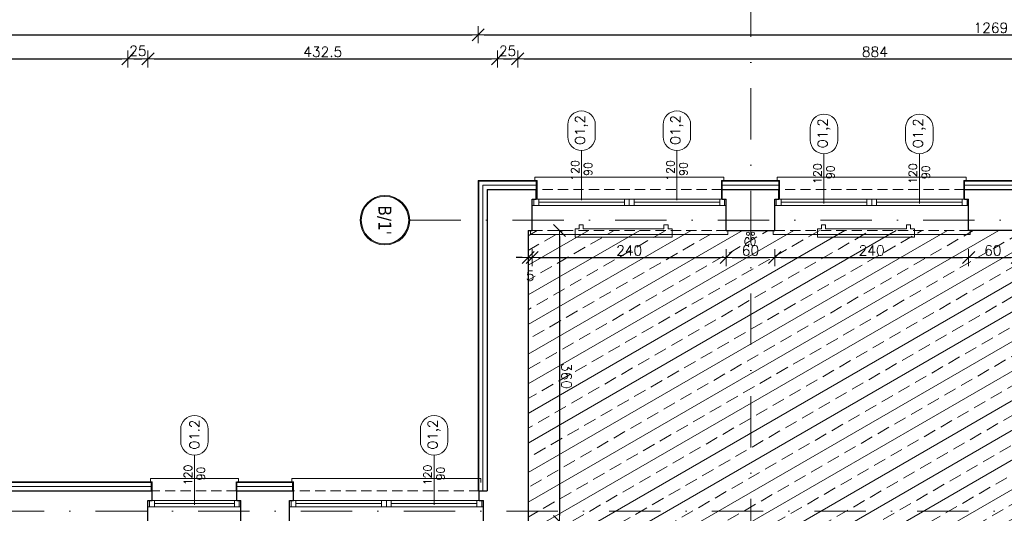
# Model space of a CAD drawing. Header units: millimetres. Extents: x 28291 to 177760, y -399809 to -170937.
# Tile 162 of 256: x 51087 to 52306, y -194342 to -193731. Entities that reach past the tile are written whole.
import ezdxf
from ezdxf.enums import TextEntityAlignment as Align

# ---------------------------------------------------------------- set-up
doc = ezdxf.new("R2010")
doc.units = ezdxf.units.MM
doc.linetypes.add('DASHDOT', pattern=[25.4, 12.7, -6.35, 0, -6.35])
doc.linetypes.add('HIDDEN', pattern=[9.525, 6.35, -3.175])
doc.layers.get('0').update_dxf_attribs({"lineweight": 0})
for name, color, linetype, lineweight, true_color in [('!! 0_ Istn-okna - wymienione', 9, 'Continuous', 13, 0x808080), ('!! 0_Istn-armatura', 9, 'Continuous', 9, 0x808080), ('!! 0_Opis_okna - zrealizowane', 7, 'Continuous', 15, 0xb3b3b3), ('!! 1_tynk zewn nowy wykon.', 7, 'Continuous', 13, 0x949494), ('!! 2_remont ocieplenie wykon', 7, 'Continuous', 13, 0x949494)]:
    doc.layers.add(name, color=color, linetype=linetype, lineweight=lineweight, true_color=true_color)
for name, color, linetype, lineweight in [('!! 0_ Istn-sciany', 3, 'Continuous', 30), ('!! 0_ Istn-widok', 1, 'Continuous', 15), ('!! 0_Istn-cienka', 4, 'Continuous', 9), ('!! 2_posadzki winyle 2', 43, 'Continuous', 9), ('!! wymiary osi', 250, 'Continuous', 9), ('0-osie-liniA', 14, 'DASHDOT', 5), ('0-osie-tx', 66, 'Continuous', 9)]:
    doc.layers.add(name, color=color, linetype=linetype, lineweight=lineweight)
doc.layers.add('!! 0_Istn-grzejniki', color=7, linetype='Continuous', lineweight=0, plot=False)
doc.styles.add('ARCHETYP', font='romans.shx', dxfattribs={"height": 15})
doc.styles.add('TAHOMA', font='tahoma.ttf')
doc.styles.add('TXT', font='simplex.shx')
doc.linetypes.add('ZIGZAG', pattern='A,0.00254,-5.08,[131,ltypeshp.shx,S=5.08,R=0,X=-5.08,Y=0],-10.16,[131,ltypeshp.shx,S=5.08,R=180,X=5.08,Y=0],-5.08', length=20.32254)
doc.dimstyles.new('DIM50', dxfattribs={"dimscale": 5, "dimtxt": 2.5, "dimasz": 1.5, "dimexe": 0, "dimexo": 0, "dimgap": 0.5, "dimtad": 1, "dimdec": 4, "dimrnd": 0.5, "dimdsep": 46, "dimtxsty": 'TXT', "dimblk1": 'TICK1', "dimblk2": 'TICK1', "dimsah": 1, "dimcen": 0, "dimse1": 1, "dimse2": 1, "dimclrd": 1, "dimclre": 7, "dimclrt": 9, "dimadec": 0, "dimazin": 0, "dimtfac": 1, "dimtdec": 4, "dimtmove": 2, "dimatfit": 3, "dimldrblk": 'TICK1', "dimfxl": 1, "dimtolj": 1, "dimarcsym": 0})

# ---------------------------------------------------------------- blocks, each defined once
blk = doc.blocks.new('*U80')
h = blk.add_hatch(color=256)
edge = h.paths.add_edge_path()
edge.add_arc((0, 0), 30.6, 0, 360)
edge = h.paths.add_edge_path(flags=17)
edge.add_arc((0, 0), 29.4, 0, 360)
for radius in [30.6, 29.4]:
    blk.add_circle((0, 0), radius)
at = {"style": 'TAHOMA', "flags": 8}
blk.add_attdef('ANSICHTSNUMMER', text='', height=16, dxfattribs=at).set_placement((0, 0), align=Align.MIDDLE_CENTER)
blk = doc.blocks.new('BLOK OSI')
at = {"layer": '0-osie-liniA', "ltscale": 5}
for points in [[(51992.21142, -199661.23318), (51992.21142, -193642.4104)], [(51570.03302, -194041.7797), (53810.60983, -194041.7797)], [(48639.33021, -194402.0883), (55424.2848, -194402.0883)]]:
    blk.add_lwpolyline(points, dxfattribs=at)
at = {"layer": '0-osie-tx'}
ref = blk.add_blockref('*U80', (51539.43302, -194041.7797), dxfattribs=dict(at, rotation=90))
ref.add_attrib('ANSICHTSNUMMER', "B/1'", dxfattribs={"layer": '0', "height": 16, "rotation": 270, "style": 'TAHOMA', "flags": 8}).set_placement((51539.43302, -194041.7797), align=Align.MIDDLE_CENTER)
blk = doc.blocks.new('1_ok-opis')
blk.add_line((0, 111.6), (0, 50))
for points in [[(-17, 128.6), (-17, 143.6)], [(17, 128.6), (17, 143.6)]]:
    blk.add_lwpolyline(points)
for centre, start, end in [((0, 143.6), 0, 180), ((0, 128.6), 180, 0)]:
    blk.add_arc(centre, 17, start, end)
at = {"style": 'ARCHETYP'}
for tag, height, rotation, p in [('NR', 12, 90, (0, 136.9)), ('NR', 12, 270, (0, 136.9)), ('SZEROKOŚĆ', 10, 270, (8, 78.3)), ('SZEROKOŚĆ', 10, 90, (-8, 78.3)), ('WYSOKOŚĆ', 10, 270, (-8, 78.3)), ('WYSOKOŚĆ', 10, 90, (8, 78.3))]:
    blk.add_attdef(tag, text='', height=height, rotation=rotation, dxfattribs=at).set_placement(p, align=Align.MIDDLE)
blk = doc.blocks.new('TICK1')
at = {"color": 2}
blk.add_line((-1, -1), (1, 1), dxfattribs=at)
at = {"color": 0}
for p, q in [((0, 0), (-1, 0)), ((0, -1.4), (0, 1.4))]:
    blk.add_line(p, q, dxfattribs=at)
blk = doc.blocks.new('*D2223')
at = {"layer": '!! wymiary osi', "color": 1, "lineweight": -2, "transparency": 16777216}
blk.add_line((50156.2, -193749.3), (51647.2, -193749.3), dxfattribs=at)
at = {"layer": 'DEFPOINTS', "color": 0, "transparency": 16777216}
for p in [(51654.7, -193749.3), (50148.7, -193792.4), (51654.7, -193904.6)]:
    blk.add_point(p, dxfattribs=at)
at = {"layer": '!! wymiary osi', "color": 1, "lineweight": -2, "transparency": 16777216, "xscale": 7.5, "yscale": 7.5, "zscale": 7.5, "rotation": 180}
blk.add_blockref('TICK1', (50148.7, -193749.3), dxfattribs=at)
at = {"layer": '!! wymiary osi', "color": 1, "lineweight": -2, "transparency": 16777216, "xscale": 7.5, "yscale": 7.5, "zscale": 7.5}
blk.add_blockref('TICK1', (51654.7, -193749.3), dxfattribs=at)
at = {"layer": '!! wymiary osi', "color": 9, "transparency": 16777216, "insert": (50901.7, -193740.6), "char_height": 12.5, "attachment_point": 5, "style": 'TXT'}
blk.add_mtext('\\A1;1506', dxfattribs=at)
blk = doc.blocks.new('*D2224')
at = {"layer": '!! wymiary osi', "color": 1, "lineweight": -2, "transparency": 16777216}
blk.add_line((51662.2, -193749.3), (52916.2, -193749.3), dxfattribs=at)
at = {"layer": 'DEFPOINTS', "color": 0, "transparency": 16777216}
for p in [(52923.7, -193749.3), (51654.7, -193904.6), (52923.7, -193904.6)]:
    blk.add_point(p, dxfattribs=at)
at = {"layer": '!! wymiary osi', "color": 1, "lineweight": -2, "transparency": 16777216, "xscale": 7.5, "yscale": 7.5, "zscale": 7.5, "rotation": 180}
blk.add_blockref('TICK1', (51654.7, -193749.3), dxfattribs=at)
at = {"layer": '!! wymiary osi', "color": 1, "lineweight": -2, "transparency": 16777216, "xscale": 7.5, "yscale": 7.5, "zscale": 7.5}
blk.add_blockref('TICK1', (52923.7, -193749.3), dxfattribs=at)
at = {"layer": '!! wymiary osi', "color": 9, "transparency": 16777216, "insert": (52289.2, -193740.6), "char_height": 12.5, "attachment_point": 5, "style": 'TXT'}
blk.add_mtext('\\A1;1269', dxfattribs=at)
blk = doc.blocks.new('*D2239')
at = {"layer": '!! wymiary osi', "color": 1, "lineweight": -2, "transparency": 16777216}
blk.add_line((50803.2, -193779.1), (51213.7, -193779.1), dxfattribs=at)
at = {"layer": 'DEFPOINTS', "color": 0, "transparency": 16777216}
for p in [(51221.2, -193779.1), (50795.7, -194326.6), (51221.2, -194326.6)]:
    blk.add_point(p, dxfattribs=at)
at = {"layer": '!! wymiary osi', "color": 1, "lineweight": -2, "transparency": 16777216, "xscale": 7.5, "yscale": 7.5, "zscale": 7.5, "rotation": 180}
blk.add_blockref('TICK1', (50795.7, -193779.1), dxfattribs=at)
at = {"layer": '!! wymiary osi', "color": 1, "lineweight": -2, "transparency": 16777216, "xscale": 7.5, "yscale": 7.5, "zscale": 7.5}
blk.add_blockref('TICK1', (51221.2, -193779.1), dxfattribs=at)
at = {"layer": '!! wymiary osi', "color": 9, "transparency": 16777216, "insert": (51008.5, -193770.4), "char_height": 12.5, "attachment_point": 5, "style": 'TXT'}
blk.add_mtext('\\A1;425.5', dxfattribs=at)
blk = doc.blocks.new('*D2240')
at = {"layer": '!! wymiary osi', "color": 1, "lineweight": -2, "transparency": 16777216}
blk.add_line((51228.7, -193779.1), (51238.7, -193779.1), dxfattribs=at)
at = {"layer": 'DEFPOINTS', "color": 0, "transparency": 16777216}
for p in [(51246.2, -193779.1), (51221.2, -194326.6), (51246.2, -194326.6)]:
    blk.add_point(p, dxfattribs=at)
at = {"layer": '!! wymiary osi', "color": 1, "lineweight": -2, "transparency": 16777216, "xscale": 7.5, "yscale": 7.5, "zscale": 7.5, "rotation": 180}
blk.add_blockref('TICK1', (51221.2, -193779.1), dxfattribs=at)
at = {"layer": '!! wymiary osi', "color": 1, "lineweight": -2, "transparency": 16777216, "xscale": 7.5, "yscale": 7.5, "zscale": 7.5}
blk.add_blockref('TICK1', (51246.2, -193779.1), dxfattribs=at)
at = {"layer": '!! wymiary osi', "color": 9, "transparency": 16777216, "insert": (51233.7, -193769.1), "char_height": 12.5, "attachment_point": 5, "style": 'TXT'}
blk.add_mtext('\\A1;25', dxfattribs=at)
blk = doc.blocks.new('*D2241')
at = {"layer": '!! wymiary osi', "color": 1, "lineweight": -2, "transparency": 16777216}
blk.add_line((51253.7, -193779.1), (51671.2, -193779.1), dxfattribs=at)
at = {"layer": 'DEFPOINTS', "color": 0, "transparency": 16777216}
for p in [(51678.7, -193779.1), (51246.2, -194326.6), (51678.7, -194326.6)]:
    blk.add_point(p, dxfattribs=at)
at = {"layer": '!! wymiary osi', "color": 1, "lineweight": -2, "transparency": 16777216, "xscale": 7.5, "yscale": 7.5, "zscale": 7.5, "rotation": 180}
blk.add_blockref('TICK1', (51246.2, -193779.1), dxfattribs=at)
at = {"layer": '!! wymiary osi', "color": 1, "lineweight": -2, "transparency": 16777216, "xscale": 7.5, "yscale": 7.5, "zscale": 7.5}
blk.add_blockref('TICK1', (51678.7, -193779.1), dxfattribs=at)
at = {"layer": '!! wymiary osi', "color": 9, "transparency": 16777216, "insert": (51462.5, -193770.4), "char_height": 12.5, "attachment_point": 5, "style": 'TXT'}
blk.add_mtext('\\A1;432.5', dxfattribs=at)
blk = doc.blocks.new('*D2242')
at = {"layer": '!! wymiary osi', "color": 1, "lineweight": -2, "transparency": 16777216}
blk.add_line((51686.2, -193779.1), (51696.2, -193779.1), dxfattribs=at)
at = {"layer": 'DEFPOINTS', "color": 0, "transparency": 16777216}
for p in [(51703.7, -193779.1), (51678.7, -194326.6), (51703.7, -194326.6)]:
    blk.add_point(p, dxfattribs=at)
at = {"layer": '!! wymiary osi', "color": 1, "lineweight": -2, "transparency": 16777216, "xscale": 7.5, "yscale": 7.5, "zscale": 7.5, "rotation": 180}
blk.add_blockref('TICK1', (51678.7, -193779.1), dxfattribs=at)
at = {"layer": '!! wymiary osi', "color": 1, "lineweight": -2, "transparency": 16777216, "xscale": 7.5, "yscale": 7.5, "zscale": 7.5}
blk.add_blockref('TICK1', (51703.7, -193779.1), dxfattribs=at)
at = {"layer": '!! wymiary osi', "color": 9, "transparency": 16777216, "insert": (51691.2, -193769.1), "char_height": 12.5, "attachment_point": 5, "style": 'TXT'}
blk.add_mtext('\\A1;25', dxfattribs=at)
blk = doc.blocks.new('*D2243')
at = {"layer": '!! wymiary osi', "color": 1, "lineweight": -2, "transparency": 16777216}
blk.add_line((51711.2, -193779.1), (52580.2, -193779.1), dxfattribs=at)
at = {"layer": 'DEFPOINTS', "color": 0, "transparency": 16777216}
for p in [(52587.7, -193779.1), (52587.7, -194314.1), (51703.7, -194326.6)]:
    blk.add_point(p, dxfattribs=at)
at = {"layer": '!! wymiary osi', "color": 1, "lineweight": -2, "transparency": 16777216, "xscale": 7.5, "yscale": 7.5, "zscale": 7.5, "rotation": 180}
blk.add_blockref('TICK1', (51703.7, -193779.1), dxfattribs=at)
at = {"layer": '!! wymiary osi', "color": 1, "lineweight": -2, "transparency": 16777216, "xscale": 7.5, "yscale": 7.5, "zscale": 7.5}
blk.add_blockref('TICK1', (52587.7, -193779.1), dxfattribs=at)
at = {"layer": '!! wymiary osi', "color": 9, "transparency": 16777216, "insert": (52145.7, -193770.4), "char_height": 12.5, "attachment_point": 5, "style": 'TXT'}
blk.add_mtext('\\A1;884', dxfattribs=at)
blk = doc.blocks.new('*D2393')
at = {"layer": '!! wymiary osi', "color": 1, "lineweight": -2, "transparency": 16777216}
for p, q in [((51709.2, -194025), (51701.7, -194025)), ((51716.7, -194025), (51721.7, -194025)), ((51729.2, -194025), (51736.7, -194025))]:
    blk.add_line(p, q, dxfattribs=at)
at = {"layer": 'DEFPOINTS', "color": 0, "transparency": 16777216}
for p in [(51716.7, -193991.6), (51721.7, -193991.6), (51721.7, -194025)]:
    blk.add_point(p, dxfattribs=at)
at = {"layer": '!! wymiary osi', "color": 1, "lineweight": -2, "transparency": 16777216, "xscale": 7.5, "yscale": 7.5, "zscale": 7.5}
blk.add_blockref('TICK1', (51716.7, -194025), dxfattribs=at)
at = {"layer": '!! wymiary osi', "color": 1, "lineweight": -2, "transparency": 16777216, "xscale": 7.5, "yscale": 7.5, "zscale": 7.5, "rotation": 180}
blk.add_blockref('TICK1', (51721.7, -194025), dxfattribs=at)
at = {"layer": '!! wymiary osi', "color": 9, "transparency": 16777216, "insert": (51719.2, -194047.5), "char_height": 12.5, "attachment_point": 5, "style": 'TXT'}
blk.add_mtext('\\A1;5', dxfattribs=at)
blk = doc.blocks.new('*D2394')
at = {"layer": '!! wymiary osi', "color": 1, "lineweight": -2, "transparency": 16777216}
blk.add_line((51729.2, -194025), (51954.2, -194025), dxfattribs=at)
at = {"layer": 'DEFPOINTS', "color": 0, "transparency": 16777216}
for p in [(51721.7, -193991.6), (51961.7, -193991.6), (51961.7, -194025)]:
    blk.add_point(p, dxfattribs=at)
at = {"layer": '!! wymiary osi', "color": 1, "lineweight": -2, "transparency": 16777216, "xscale": 7.5, "yscale": 7.5, "zscale": 7.5, "rotation": 180}
blk.add_blockref('TICK1', (51721.7, -194025), dxfattribs=at)
at = {"layer": '!! wymiary osi', "color": 1, "lineweight": -2, "transparency": 16777216, "xscale": 7.5, "yscale": 7.5, "zscale": 7.5}
blk.add_blockref('TICK1', (51961.7, -194025), dxfattribs=at)
at = {"layer": '!! wymiary osi', "color": 9, "transparency": 16777216, "insert": (51841.7, -194016.2), "char_height": 12.5, "attachment_point": 5, "style": 'TXT'}
blk.add_mtext('\\A1;240', dxfattribs=at)
blk = doc.blocks.new('*D2395')
at = {"layer": '!! wymiary osi', "color": 1, "lineweight": -2, "transparency": 16777216}
blk.add_line((51969.2, -194025), (52014.2, -194025), dxfattribs=at)
at = {"layer": 'DEFPOINTS', "color": 0, "transparency": 16777216}
for p in [(51961.7, -193991.6), (52021.7, -193991.6), (52021.7, -194025)]:
    blk.add_point(p, dxfattribs=at)
at = {"layer": '!! wymiary osi', "color": 1, "lineweight": -2, "transparency": 16777216, "xscale": 7.5, "yscale": 7.5, "zscale": 7.5, "rotation": 180}
blk.add_blockref('TICK1', (51961.7, -194025), dxfattribs=at)
at = {"layer": '!! wymiary osi', "color": 1, "lineweight": -2, "transparency": 16777216, "xscale": 7.5, "yscale": 7.5, "zscale": 7.5}
blk.add_blockref('TICK1', (52021.7, -194025), dxfattribs=at)
at = {"layer": '!! wymiary osi', "color": 9, "transparency": 16777216, "insert": (51991.7, -194016.2), "char_height": 12.5, "attachment_point": 5, "style": 'TXT'}
blk.add_mtext('\\A1;60', dxfattribs=at)
blk = doc.blocks.new('*D2396')
at = {"layer": '!! wymiary osi', "color": 1, "lineweight": -2, "transparency": 16777216}
blk.add_line((52029.2, -194025), (52254.2, -194025), dxfattribs=at)
at = {"layer": 'DEFPOINTS', "color": 0, "transparency": 16777216}
for p in [(52021.7, -193991.6), (52261.7, -193991.6), (52261.7, -194025)]:
    blk.add_point(p, dxfattribs=at)
at = {"layer": '!! wymiary osi', "color": 1, "lineweight": -2, "transparency": 16777216, "xscale": 7.5, "yscale": 7.5, "zscale": 7.5, "rotation": 180}
blk.add_blockref('TICK1', (52021.7, -194025), dxfattribs=at)
at = {"layer": '!! wymiary osi', "color": 1, "lineweight": -2, "transparency": 16777216, "xscale": 7.5, "yscale": 7.5, "zscale": 7.5}
blk.add_blockref('TICK1', (52261.7, -194025), dxfattribs=at)
at = {"layer": '!! wymiary osi', "color": 9, "transparency": 16777216, "insert": (52141.7, -194016.2), "char_height": 12.5, "attachment_point": 5, "style": 'TXT'}
blk.add_mtext('\\A1;240', dxfattribs=at)
blk = doc.blocks.new('*D2397')
at = {"layer": '!! wymiary osi', "color": 1, "lineweight": -2, "transparency": 16777216}
blk.add_line((52269.2, -194025), (52314.2, -194025), dxfattribs=at)
at = {"layer": 'DEFPOINTS', "color": 0, "transparency": 16777216}
for p in [(52261.7, -193991.6), (52321.7, -193991.6), (52321.7, -194025)]:
    blk.add_point(p, dxfattribs=at)
at = {"layer": '!! wymiary osi', "color": 1, "lineweight": -2, "transparency": 16777216, "xscale": 7.5, "yscale": 7.5, "zscale": 7.5, "rotation": 180}
blk.add_blockref('TICK1', (52261.7, -194025), dxfattribs=at)
at = {"layer": '!! wymiary osi', "color": 1, "lineweight": -2, "transparency": 16777216, "xscale": 7.5, "yscale": 7.5, "zscale": 7.5}
blk.add_blockref('TICK1', (52321.7, -194025), dxfattribs=at)
at = {"layer": '!! wymiary osi', "color": 9, "transparency": 16777216, "insert": (52291.7, -194016.2), "char_height": 12.5, "attachment_point": 5, "style": 'TXT'}
blk.add_mtext('\\A1;60', dxfattribs=at)
blk = doc.blocks.new('*D4100')
at = {"layer": '!! wymiary osi', "color": 1, "lineweight": -2, "transparency": 16777216}
blk.add_line((51755.3, -193999.1), (51755.3, -194344.1), dxfattribs=at)
at = {"layer": 'DEFPOINTS', "color": 0, "transparency": 16777216}
for p in [(51716.7, -193991.6), (51716.7, -194351.6), (51755.3, -194351.6)]:
    blk.add_point(p, dxfattribs=at)
at = {"layer": '!! wymiary osi', "color": 1, "lineweight": -2, "transparency": 16777216, "xscale": 7.5, "yscale": 7.5, "zscale": 7.5}
for p, rotation in [((51755.3, -193991.6), 90), ((51755.3, -194351.6), 270)]:
    blk.add_blockref('TICK1', p, dxfattribs=dict(at, rotation=rotation))
at = {"layer": '!! wymiary osi', "color": 9, "transparency": 16777216, "insert": (51764.1, -194171.6), "char_height": 12.5, "attachment_point": 5, "rotation": 270, "style": 'TXT'}
blk.add_mtext('\\A1;360', dxfattribs=at)

msp = doc.modelspace()

# ---------------------------------------------------------------- hatches: boundary and pattern name
at = {"layer": '!! 2_posadzki winyle 2'}
h = msp.add_hatch(dxfattribs=at)
h.set_pattern_fill('BRASS', color=256, scale=5, angle=30, style=0)
h.paths.add_polyline_path([(51716.71142, -193991.5883), (52587.71142, -193991.5883), (52587.71142, -194626.5883), (51773.71142, -194626.5883), (51773.71142, -194608.5883), (51716.71142, -194608.5883)])

# ---------------------------------------------------------------- linework, layer by layer
at = {"layer": '!! 0_ Istn-okna - wymienione'}
for points in [[(51721.71142, -193952.5883), (51961.71142, -193952.5883)], [(51721.71142, -193960.5883), (51961.71142, -193960.5883)], [(51729.71142, -193956.5883), (51835.71142, -193956.5883)], [(51847.71142, -193956.5883), (51953.71142, -193956.5883)], [(52021.71142, -193952.5883), (52261.71142, -193952.5883)], [(52021.71142, -193960.5883), (52261.71142, -193960.5883)], [(52029.71142, -193956.5883), (52135.71142, -193956.5883)], [(52147.71142, -193956.5883), (52253.71142, -193956.5883)], [(51246.21802, -194325.5883), (51361.21802, -194325.5883)], [(51421.21802, -194325.5883), (51661.21802, -194325.5883)], [(51246.21802, -194333.5883), (51361.21802, -194333.5883)], [(51254.21802, -194329.5883), (51353.21802, -194329.5883)], [(51421.21802, -194333.5883), (51661.21802, -194333.5883)], [(51429.21802, -194329.5883), (51535.21802, -194329.5883)], [(51547.21802, -194329.5883), (51653.21802, -194329.5883)]]:
    msp.add_lwpolyline(points, dxfattribs=at)
for points in [[(51723.71142, -193952.5883), (51729.71142, -193952.5883), (51729.71142, -193960.5883), (51723.71142, -193960.5883)], [(51835.71142, -193952.5883), (51841.71142, -193952.5883), (51841.71142, -193960.5883), (51835.71142, -193960.5883)], [(51841.71142, -193952.5883), (51847.71142, -193952.5883), (51847.71142, -193960.5883), (51841.71142, -193960.5883)], [(51953.71142, -193952.5883), (51959.71142, -193952.5883), (51959.71142, -193960.5883), (51953.71142, -193960.5883)], [(52023.71142, -193952.5883), (52029.71142, -193952.5883), (52029.71142, -193960.5883), (52023.71142, -193960.5883)], [(52135.71142, -193952.5883), (52141.71142, -193952.5883), (52141.71142, -193960.5883), (52135.71142, -193960.5883)], [(52141.71142, -193952.5883), (52147.71142, -193952.5883), (52147.71142, -193960.5883), (52141.71142, -193960.5883)], [(52253.71142, -193952.5883), (52259.71142, -193952.5883), (52259.71142, -193960.5883), (52253.71142, -193960.5883)], [(51248.21802, -194325.5883), (51254.21802, -194325.5883), (51254.21802, -194333.5883), (51248.21802, -194333.5883)], [(51353.21802, -194325.5883), (51359.21802, -194325.5883), (51359.21802, -194333.5883), (51353.21802, -194333.5883)], [(51423.21802, -194325.5883), (51429.21802, -194325.5883), (51429.21802, -194333.5883), (51423.21802, -194333.5883)], [(51535.21802, -194325.5883), (51541.21802, -194325.5883), (51541.21802, -194333.5883), (51535.21802, -194333.5883)], [(51541.21802, -194325.5883), (51547.21802, -194325.5883), (51547.21802, -194333.5883), (51541.21802, -194333.5883)], [(51653.21802, -194325.5883), (51659.21802, -194325.5883), (51659.21802, -194333.5883), (51653.21802, -194333.5883)]]:
    msp.add_lwpolyline(points, close=True, dxfattribs=at)
at = {"layer": '!! 0_ Istn-sciany'}
for points in [[(51665.71142, -193940.5883), (51726.71142, -193940.5883)], [(51665.71142, -193940.5883), (51665.71142, -194313.5883)], [(51726.71142, -193952.5883), (51726.71142, -193940.5883)], [(51956.71142, -193940.5883), (52026.71142, -193940.5883)], [(51956.71142, -193952.5883), (51956.71142, -193940.5883)], [(52026.71142, -193952.5883), (52026.71142, -193940.5883)], [(52026.71142, -193952.5883), (52026.71142, -193940.5883)], [(52256.71142, -193940.5883), (52326.71142, -193940.5883)], [(52256.71142, -193952.5883), (52256.71142, -193940.5883)], [(52256.71142, -193952.5883), (52256.71142, -193940.5883)], [(51721.71142, -193952.5883), (51726.71142, -193952.5883)], [(51721.71142, -193991.5883), (51721.71142, -193952.5883)], [(51956.71142, -193952.5883), (51961.71142, -193952.5883)], [(51961.71142, -193991.5883), (51961.71142, -193952.5883)], [(52021.71142, -193952.5883), (52026.71142, -193952.5883)], [(52021.71142, -193991.5883), (52021.71142, -193952.5883)], [(52256.71142, -193952.5883), (52261.71142, -193952.5883)], [(52261.71142, -193991.5883), (52261.71142, -193952.5883)], [(51716.71142, -193991.5883), (51721.71142, -193991.5883)], [(51716.71142, -193991.5883), (51716.71142, -194351.5883)], [(51961.71142, -193991.5883), (52021.71142, -193991.5883)], [(52321.71142, -193991.5883), (52261.71142, -193991.5883)], [(51056.21802, -194313.5883), (51251.21802, -194313.5883)], [(51251.21802, -194325.5883), (51251.21802, -194313.5883)], [(51356.21802, -194313.5883), (51426.21802, -194313.5883)], [(51356.21802, -194325.5883), (51356.21802, -194313.5883)], [(51426.21802, -194325.5883), (51426.21802, -194313.5883)], [(51656.21802, -194313.5883), (51665.71142, -194313.5883)], [(51656.21802, -194325.5883), (51656.21802, -194313.5883)], [(51246.21802, -194325.5883), (51251.21802, -194325.5883)], [(51246.21802, -194351.5883), (51246.21802, -194325.5883)], [(51356.21802, -194325.5883), (51361.21802, -194325.5883)], [(51361.21802, -194351.5883), (51361.21802, -194325.5883)], [(51421.21802, -194325.5883), (51426.21802, -194325.5883)], [(51421.21802, -194351.5883), (51421.21802, -194325.5883)], [(51656.21802, -194325.5883), (51661.21802, -194325.5883)], [(51661.21802, -194351.5883), (51661.21802, -194325.5883)]]:
    msp.add_lwpolyline(points, dxfattribs=at)
at = {"layer": '!! 0_ Istn-widok'}
for points in [[(51958.71142, -193925.5883), (51724.71142, -193925.5883)], [(51724.71142, -193930.5883), (51724.71142, -193925.5883)], [(51958.71142, -193930.5883), (51958.71142, -193925.5883)], [(52258.71142, -193925.5883), (52024.71142, -193925.5883)], [(52024.71142, -193930.5883), (52024.71142, -193925.5883)], [(52258.71142, -193930.5883), (52258.71142, -193925.5883)], [(51719.71142, -193991.5883), (51719.71142, -193996.5883)], [(51719.71142, -193996.5883), (51963.71142, -193996.5883)], [(51963.71142, -193991.5883), (51963.71142, -193996.5883)], [(52019.71142, -193991.5883), (52019.71142, -193996.5883)], [(52019.71142, -193996.5883), (52263.71142, -193996.5883)], [(52263.71142, -193991.5883), (52263.71142, -193996.5883)], [(51358.21802, -194298.5883), (51249.21802, -194298.5883)], [(51249.21802, -194303.5883), (51249.21802, -194298.5883)], [(51358.21802, -194303.5883), (51358.21802, -194298.5883)], [(51658.21802, -194298.5883), (51424.21802, -194298.5883)], [(51424.21802, -194303.5883), (51424.21802, -194298.5883)], [(51658.21802, -194303.5883), (51658.21802, -194298.5883)]]:
    msp.add_lwpolyline(points, dxfattribs=at)
at = {"layer": '!! 0_Istn-armatura'}
for centre in [(51988.71142, -193995.5883), (51994.71142, -193995.5883)]:
    msp.add_circle(centre, 2, dxfattribs=at)
at = {"layer": '!! 0_Istn-cienka', "linetype": 'HIDDEN', "ltscale": 2}
for points in [[(51956.71142, -193940.5883), (51726.71142, -193940.5883)], [(52256.71142, -193940.5883), (52026.71142, -193940.5883)], [(51721.71142, -193991.5883), (51961.71142, -193991.5883)], [(52021.71142, -193991.5883), (52261.71142, -193991.5883)], [(51356.21802, -194313.5883), (51251.21802, -194313.5883)], [(51656.21802, -194313.5883), (51426.21802, -194313.5883)]]:
    msp.add_lwpolyline(points, dxfattribs=at)
at = {"layer": '!! 0_Istn-grzejniki'}
for points in [[(51889.71142, -193984.5883), (51889.71142, -193989.5883), (51894.71142, -193989.5883), (51894.71142, -193999.5883), (51774.71142, -193999.5883), (51774.71142, -193989.5883), (51779.71142, -193989.5883), (51779.71142, -193984.5883), (51784.71142, -193984.5883), (51784.71142, -193989.5883), (51884.71142, -193989.5883), (51884.71142, -193984.5883)], [(52189.71142, -193984.5883), (52189.71142, -193989.5883), (52194.71142, -193989.5883), (52194.71142, -193999.5883), (52074.71142, -193999.5883), (52074.71142, -193989.5883), (52079.71142, -193989.5883), (52079.71142, -193984.5883), (52084.71142, -193984.5883), (52084.71142, -193989.5883), (52184.71142, -193989.5883), (52184.71142, -193984.5883)]]:
    msp.add_lwpolyline(points, close=True, dxfattribs=at)
at = {"layer": '!! 1_tynk zewn nowy wykon.'}
for points in [[(51727.71142, -193929.5883), (51654.71142, -193929.5883), (51654.71142, -194313.5883)], [(51727.71142, -193930.5883), (51655.71142, -193930.5883), (51655.71142, -194313.5883)], [(51726.71142, -193940.5883), (51726.71142, -193929.5883)], [(51727.71142, -193952.5883), (51727.71142, -193929.5883)], [(51955.71142, -193952.5883), (51955.71142, -193929.5883)], [(52027.71142, -193929.5883), (51955.71142, -193929.5883)], [(52027.71142, -193930.5883), (51955.71142, -193930.5883)], [(51956.71142, -193940.5883), (51956.71142, -193929.5883)], [(52026.71142, -193940.5883), (52026.71142, -193929.5883)], [(52027.71142, -193952.5883), (52027.71142, -193929.5883)], [(52255.71142, -193952.5883), (52255.71142, -193929.5883)], [(52327.71142, -193929.5883), (52255.71142, -193929.5883)], [(52327.71142, -193930.5883), (52255.71142, -193930.5883)], [(52256.71142, -193940.5883), (52256.71142, -193929.5883)], [(51251.21802, -194302.5883), (51056.21802, -194302.5883)], [(51251.21802, -194303.5883), (51056.21802, -194303.5883)], [(51250.21802, -194302.5883), (51250.21802, -194313.5883)], [(51251.21802, -194302.5883), (51251.21802, -194313.5883)], [(51355.21802, -194302.5883), (51355.21802, -194313.5883)], [(51426.21802, -194302.5883), (51356.21802, -194302.5883)], [(51356.21802, -194302.5883), (51356.21802, -194313.5883)], [(51426.21802, -194303.5883), (51356.21802, -194303.5883)], [(51425.21802, -194302.5883), (51425.21802, -194313.5883)], [(51426.21802, -194302.5883), (51426.21802, -194313.5883)]]:
    msp.add_lwpolyline(points, dxfattribs=at)
at = {"layer": '!! 2_remont ocieplenie wykon', "linetype": 'ZIGZAG', "ltscale": 0.75}
for points in [[(51727.71142, -193935.5883), (51660.71142, -193935.5883), (51660.71142, -194313.5883)], [(52026.71142, -193935.5883), (51955.71142, -193935.5883)], [(52326.71142, -193935.5883), (52256.71142, -193935.5883)], [(51251.21802, -194308.5883), (51056.21802, -194308.5883)], [(51426.21802, -194308.5883), (51356.21802, -194308.5883)]]:
    msp.add_lwpolyline(points, dxfattribs=at)

# ---------------------------------------------------------------- block references
at = {"layer": '!! 0_ Istn-sciany'}
msp.add_blockref('BLOK OSI', (0, 63), dxfattribs=at)
at = {"layer": '!! 0_Opis_okna - zrealizowane'}
ref = msp.add_blockref('1_ok-opis', (51782.71142, -194004.11446), dxfattribs=at)
ref.add_attrib('WYSOKOŚĆ', '90', dxfattribs={"layer": '0', "height": 10, "rotation": 90, "style": 'ARCHETYP'}).set_placement((51790.71142, -193915.39405), align=Align.MIDDLE)
ref.add_attrib('SZEROKOŚĆ', '120', dxfattribs={"layer": '0', "height": 10, "rotation": 90, "style": 'ARCHETYP'}).set_placement((51774.71142, -193917.16751), align=Align.MIDDLE)
ref.add_attrib('NR', 'O1,2', dxfattribs={"layer": '0', "height": 12, "rotation": 90, "style": 'ARCHETYP'}).set_placement((51782.71142, -193867.21302), align=Align.MIDDLE)
ref = msp.add_blockref('1_ok-opis', (51900.71142, -194004.11446), dxfattribs=at)
ref.add_attrib('WYSOKOŚĆ', '90', dxfattribs={"layer": '0', "height": 10, "rotation": 90, "style": 'ARCHETYP'}).set_placement((51908.71142, -193915.39405), align=Align.MIDDLE)
ref.add_attrib('SZEROKOŚĆ', '120', dxfattribs={"layer": '0', "height": 10, "rotation": 90, "style": 'ARCHETYP'}).set_placement((51892.71142, -193917.16751), align=Align.MIDDLE)
ref.add_attrib('NR', 'O1,2', dxfattribs={"layer": '0', "height": 12, "rotation": 90, "style": 'ARCHETYP'}).set_placement((51900.71142, -193867.21302), align=Align.MIDDLE)
ref = msp.add_blockref('1_ok-opis', (52082.71142, -194008.11446), dxfattribs=at)
ref.add_attrib('WYSOKOŚĆ', '90', dxfattribs={"layer": '0', "height": 10, "rotation": 90, "style": 'ARCHETYP'}).set_placement((52090.71142, -193919.39405), align=Align.MIDDLE)
ref.add_attrib('SZEROKOŚĆ', '120', dxfattribs={"layer": '0', "height": 10, "rotation": 90, "style": 'ARCHETYP'}).set_placement((52074.71142, -193921.16751), align=Align.MIDDLE)
ref.add_attrib('NR', 'O1,2', dxfattribs={"layer": '0', "height": 12, "rotation": 90, "style": 'ARCHETYP'}).set_placement((52082.71142, -193871.21302), align=Align.MIDDLE)
ref = msp.add_blockref('1_ok-opis', (52200.71142, -194008.11446), dxfattribs=at)
ref.add_attrib('WYSOKOŚĆ', '90', dxfattribs={"layer": '0', "height": 10, "rotation": 90, "style": 'ARCHETYP'}).set_placement((52208.71142, -193919.39405), align=Align.MIDDLE)
ref.add_attrib('SZEROKOŚĆ', '120', dxfattribs={"layer": '0', "height": 10, "rotation": 90, "style": 'ARCHETYP'}).set_placement((52192.71142, -193921.16751), align=Align.MIDDLE)
ref.add_attrib('NR', 'O1,2', dxfattribs={"layer": '0', "height": 12, "rotation": 90, "style": 'ARCHETYP'}).set_placement((52200.71142, -193871.21302), align=Align.MIDDLE)
ref = msp.add_blockref('1_ok-opis', (51303.71802, -194381.11446), dxfattribs=at)
ref.add_attrib('WYSOKOŚĆ', '90', dxfattribs={"layer": '0', "height": 10, "rotation": 90, "style": 'ARCHETYP'}).set_placement((51311.71802, -194292.39405), align=Align.MIDDLE)
ref.add_attrib('SZEROKOŚĆ', '120', dxfattribs={"layer": '0', "height": 10, "rotation": 90, "style": 'ARCHETYP'}).set_placement((51295.71802, -194294.16751), align=Align.MIDDLE)
ref.add_attrib('NR', 'O1.2', dxfattribs={"layer": '0', "height": 12, "rotation": 90, "style": 'ARCHETYP'}).set_placement((51303.71802, -194244.21302), align=Align.MIDDLE)
ref = msp.add_blockref('1_ok-opis', (51600.21802, -194381.11446), dxfattribs=at)
ref.add_attrib('WYSOKOŚĆ', '90', dxfattribs={"layer": '0', "height": 10, "rotation": 90, "style": 'ARCHETYP'}).set_placement((51608.21802, -194292.39405), align=Align.MIDDLE)
ref.add_attrib('SZEROKOŚĆ', '120', dxfattribs={"layer": '0', "height": 10, "rotation": 90, "style": 'ARCHETYP'}).set_placement((51592.21802, -194294.16751), align=Align.MIDDLE)
ref.add_attrib('NR', 'O1,2', dxfattribs={"layer": '0', "height": 12, "rotation": 90, "style": 'ARCHETYP'}).set_placement((51600.21802, -194244.21302), align=Align.MIDDLE)

# ---------------------------------------------------------------- texts
at = {"layer": '!! 0_Istn-armatura', "style": 'ARCHETYP', "width": 0.8}
msp.add_text('CO', height=10, rotation=0.00000004, dxfattribs=at).set_placement((51983.82958, -194010.22337))

# ---------------------------------------------------------------- dimensions: what is measured, and where the dimension line sits
at = {"layer": '!! wymiary osi'}
for base, p1, p2, picture, middle in [((51654.71142, -193749.32362), (50148.71142, -193792.41105), (51654.71142, -193904.5883), '*D2223', (50901.71142, -193740.57362)), ((52923.71142, -193749.32362), (51654.71142, -193904.5883), (52923.71142, -193904.5883), '*D2224', (52289.21142, -193740.57362)), ((51221.21802, -193779.12584), (50795.71142, -194326.5883), (51221.21802, -194326.5883), '*D2239', (51008.46472, -193770.37584)), ((51246.21802, -193779.12584), (51221.21802, -194326.5883), (51246.21802, -194326.5883), '*D2240', (51233.71802, -193769.12584)), ((51678.71142, -193779.12584), (51246.21802, -194326.5883), (51678.71142, -194326.5883), '*D2241', (51462.46472, -193770.37584)), ((51703.71142, -193779.12584), (51678.71142, -194326.5883), (51703.71142, -194326.5883), '*D2242', (51691.21142, -193769.12584)), ((52587.71142, -193779.12584), (51703.71142, -194326.5883), (52587.71142, -194314.0883), '*D2243', (52145.71142, -193770.37584)), ((51721.71142, -194024.98081), (51716.71142, -193991.5883), (51721.71142, -193991.5883), '*D2393', (51719.21142, -194047.48081)), ((51961.71142, -194024.98081), (51721.71142, -193991.5883), (51961.71142, -193991.5883), '*D2394', (51841.71142, -194016.23081)), ((52021.71142, -194024.98081), (51961.71142, -193991.5883), (52021.71142, -193991.5883), '*D2395', (51991.71142, -194016.23081)), ((52261.71142, -194024.98081), (52021.71142, -193991.5883), (52261.71142, -193991.5883), '*D2396', (52141.71142, -194016.23081)), ((52321.71142, -194024.98081), (52261.71142, -193991.5883), (52321.71142, -193991.5883), '*D2397', (52291.71142, -194016.23081))]:
    dim = msp.add_linear_dim(base=base, p1=p1, p2=p2, dimstyle='DIM50', dxfattribs=at)
    dim.commit()
    dim.dimension.update_dxf_attribs({"geometry": picture, "text_midpoint": middle})
dim = msp.add_linear_dim(base=(51755.32764, -194351.5883), p1=(51716.71142, -193991.5883), p2=(51716.71142, -194351.5883), angle=270, dimstyle='DIM50', dxfattribs=at)
dim.commit()
dim.dimension.update_dxf_attribs({"geometry": '*D4100', "text_midpoint": (51764.07764, -194171.5883)})

doc.saveas('drawing.dxf')
